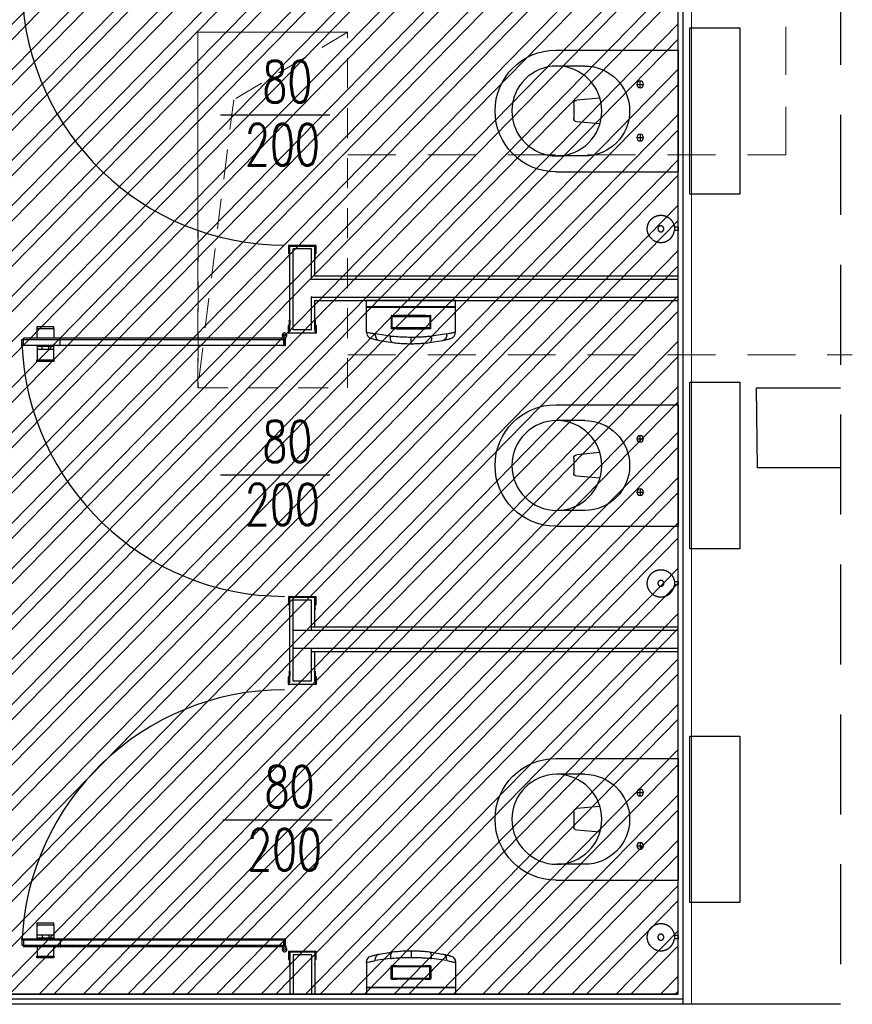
# Model space of a CAD drawing. Header units: centimetres. Extents: x -15121 to 30567, y -60641 to 0.
# Tile 255 of 256: x 11640 to 11890, y -25100 to -24804. Entities that reach past the tile are written whole.
import ezdxf

# ---------------------------------------------------------------- set-up
doc = ezdxf.new("R2010")
doc.units = ezdxf.units.CM
doc.header["$LTSCALE"] = 60
for name, pattern in [('( Dashed )', [0.75, 0.5, -0.25]), ('KRESKOWA', [0.4, 0.24, -0.16]), ('MP', [0.25, 0.15, -0.1])]:
    doc.linetypes.add(name, pattern=pattern)
for name, color, linetype in [('A-----SZ', 8, 'Continuous'), ('AIKA sanitariaty', 7, 'Continuous'), ('AIKA sufity podwieszane', 8, 'Continuous'), ('AIKA sufity sanitariaty', 7, 'Continuous'), ('AIKA TYNK', 5, 'Continuous'), ('AIKA widokowe', 7, 'Continuous'), ('AIKA ŚCIANA', 8, 'Continuous')]:
    doc.layers.add(name, color=color, linetype=linetype)
doc.layers.add('opisy', color=1, linetype='Continuous', lineweight=15)
doc.styles.add('RomanS', font='romans.shx')

# ---------------------------------------------------------------- blocks, each defined once
blk = doc.blocks.new('toaleta top')
at = {"layer": 'AIKA sanitariaty'}
for p, q in [((-18.25, 39.75), (-18.25, 3)), ((-13.5, 31.08), (-13.5, 39.45)), ((13.5, 31.08), (13.5, 39.45)), ((18.25, 39.75), (18.25, 3)), ((-3.85, 26.52), (-3.22, 33.48)), ((-2.22, 34.39), (2.22, 34.39)), ((3.85, 26.52), (3.22, 33.48)), ((-8, 15.44), (-8, 13.44)), ((8, 15.44), (8, 13.44)), ((-7, 14.44), (-9, 14.44)), ((7, 14.44), (9, 14.44)), ((-18.25, 3), (18.25, 3)), ((25, -0.5), (-25, -0.5)), ((-25, -0.5), (-25, -15.5)), ((25, -15.5), (25, -0.5)), ((-25, -15.5), (25, -15.5))]:
    blk.add_line(p, q, dxfattribs=at)
for centre, radius in [((0, 39.45), 13.5), ((-8, 14.44), 1), ((8, 14.44), 1)]:
    blk.add_circle(centre, radius, dxfattribs=at)
for centre, radius, start, end in [((0, 39.75), 18.25, 0, 180), ((-2.22, 33.39), 1, 90, 174.822), ((2.22, 33.39), 1, 5.178, 90), ((0, 31.08), 13.5, 180, 0)]:
    blk.add_arc(centre, radius, start, end, dxfattribs=at)
blk = doc.blocks.new('sl parawan')
at = {"layer": 'AIKA widokowe'}
for p, q in [((-59.55, 13.39), (-59.55, 11.18)), ((-51.3, 13.46), (-59.48, 13.46)), ((-59.42, 12.81), (-59.42, 13.33)), ((-59.42, 13.33), (-51.37, 13.33)), ((-59.05, 12.81), (-59.42, 12.81)), ((-59.42, 11.18), (-59.42, 12.74)), ((-59.42, 12.74), (-59.05, 12.74)), ((-59.15, -11.86), (-59.15, 13.33)), ((-59.05, 12.74), (-59.05, 12.81)), ((-52.65, 12.46), (-58.15, 12.46)), ((-58.15, -11.86), (-58.15, 12.46)), ((-52.65, 3.3), (-52.65, 12.46)), ((-51.37, 12.81), (-51.74, 12.81)), ((-51.74, 12.81), (-51.74, 12.74)), ((-51.74, 12.74), (-51.37, 12.74)), ((-51.65, 4.3), (-51.65, 13.33)), ((-51.37, 13.33), (-51.37, 12.81)), ((-51.37, 12.74), (-51.37, 11.18)), ((-51.24, 11.18), (-51.24, 13.39)), ((-59.31, 9.87), (-59.23, 9.51)), ((-59.28, 9.97), (-59.3, 9.91)), ((-59.27, 10.9), (-59.27, 10)), ((-59.18, 9.88), (-59.16, 9.92)), ((-59.1, 9.53), (-59.18, 9.88)), ((-59.14, 10), (-59.14, 10.9)), ((-51.61, 9.88), (-51.69, 9.53)), ((-51.65, 10.9), (-51.65, 10)), ((-51.63, 9.92), (-51.61, 9.88)), ((-51.56, 9.51), (-51.48, 9.87)), ((-51.52, 10), (-51.52, 10.9)), ((-51.49, 9.91), (-51.51, 9.97)), ((57.5, 3.3), (-52.65, 3.3)), ((57.5, 4.3), (-51.65, 4.3)), ((-52.65, -11.86), (-52.65, -1.88)), ((-52.65, -2), (57.5, -2)), ((-51.65, -3), (57.5, -3)), ((-51.65, -11.86), (-51.65, -3)), ((-129.98, -10.95), (-135.08, -10.95)), ((-135.08, -10.95), (-135.08, -11.45)), ((-135.08, -11.45), (-129.98, -11.45)), ((-135.03, -14.3), (-135.03, -11.45)), ((-130.03, -11.45), (-130.03, -14.3)), ((-129.98, -11.45), (-129.98, -10.95)), ((-59.55, -12.79), (-59.55, -10.58)), ((-59.42, -10.58), (-59.42, -12.14)), ((-59.31, -9.27), (-59.23, -8.91)), ((-59.28, -9.37), (-59.3, -9.31)), ((-59.27, -10.3), (-59.27, -9.4)), ((-59.1, -8.93), (-59.18, -9.28)), ((-59.18, -9.28), (-59.16, -9.32)), ((-59.14, -9.4), (-59.14, -10.3)), ((-51.61, -9.28), (-51.69, -8.93)), ((-51.65, -10.3), (-51.65, -9.4)), ((-51.63, -9.32), (-51.61, -9.28)), ((-51.56, -8.91), (-51.48, -9.27)), ((-51.52, -9.4), (-51.52, -10.3)), ((-51.49, -9.31), (-51.51, -9.37)), ((-51.37, -12.14), (-51.37, -10.58)), ((-51.24, -10.58), (-51.24, -12.79)), ((-139.12, -16.34), (-139.12, -14.36)), ((-60.99, -14.3), (-139.06, -14.3)), ((-128.09, -16.34), (-128.09, -14.36)), ((-61.12, -14.03), (-61.12, -14.3)), ((-61.12, -14.3), (-60.92, -14.3)), ((-60.92, -14.13), (-60.92, -16.51)), ((-60.92, -14.3), (-60.92, -16.41)), ((-60.92, -16.34), (-60.92, -14.36)), ((-60.52, -16.41), (-60.52, -14.13)), ((-60.52, -16.51), (-60.52, -14.63)), ((-60.52, -14.63), (-60.32, -14.63)), ((-60.32, -14.63), (-60.32, -14.03)), ((-51.3, -12.86), (-59.48, -12.86)), ((-59.42, -12.14), (-59.05, -12.14)), ((-59.05, -12.21), (-59.42, -12.21)), ((-59.42, -12.21), (-59.42, -12.73)), ((-59.42, -12.73), (-51.37, -12.73)), ((-59.05, -12.14), (-59.05, -12.21)), ((-52.65, -11.86), (-58.15, -11.86)), ((-51.74, -12.21), (-51.74, -12.14)), ((-51.74, -12.14), (-51.37, -12.14)), ((-51.37, -12.21), (-51.74, -12.21)), ((-51.37, -12.73), (-51.37, -12.21)), ((-139.62, -14.78), (-60.52, -14.78)), ((-139.62, -16.58), (-139.62, -14.78)), ((-139.62, -14.78), (-60.52, -14.78)), ((-60.52, -16.58), (-139.62, -16.58)), ((-60.52, -16.58), (-139.62, -16.58)), ((-139.06, -16.41), (-60.99, -16.41)), ((-135.03, -16.41), (-135.03, -20.85)), ((-130.03, -16.85), (-135.03, -16.85)), ((-133.53, -17.75), (-133.53, -16.85)), ((-131.53, -17.75), (-131.53, -16.85)), ((-130.03, -20.85), (-130.03, -16.41)), ((-60.92, -16.41), (-60.52, -16.41)), ((-60.92, -16.51), (-60.52, -16.51)), ((-60.52, -14.78), (-60.52, -16.58)), ((-130.03, -17.75), (-135.03, -17.75)), ((-135.08, -21.35), (-135.08, -20.85)), ((-135.08, -20.85), (-129.98, -20.85)), ((-129.98, -21.35), (-135.08, -21.35)), ((-129.98, -20.85), (-129.98, -21.35)), ((-59.55, -92.06), (-59.55, -94.27)), ((-51.3, -91.99), (-59.48, -91.99)), ((-59.42, -92.64), (-59.42, -92.12)), ((-59.42, -92.12), (-51.37, -92.12)), ((-59.05, -92.64), (-59.42, -92.64)), ((-59.42, -94.27), (-59.42, -92.71)), ((-59.42, -92.71), (-59.05, -92.71)), ((-59.27, -94.55), (-59.27, -95.45)), ((-59.15, -117.31), (-59.15, -92.12)), ((-59.14, -95.45), (-59.14, -94.55)), ((-59.05, -92.71), (-59.05, -92.64)), ((-58.15, -117.31), (-58.15, -92.99)), ((-52.65, -92.99), (-58.15, -92.99)), ((-52.65, -102.15), (-52.65, -92.99)), ((-51.37, -92.64), (-51.74, -92.64)), ((-51.74, -92.64), (-51.74, -92.71)), ((-51.74, -92.71), (-51.37, -92.71)), ((-51.65, -101.15), (-51.65, -92.12)), ((-51.65, -94.55), (-51.65, -95.45)), ((-51.52, -95.45), (-51.52, -94.55)), ((-51.37, -92.12), (-51.37, -92.64)), ((-51.37, -92.71), (-51.37, -94.27)), ((-51.24, -94.27), (-51.24, -92.06)), ((-59.31, -95.58), (-59.23, -95.94)), ((-59.28, -95.48), (-59.3, -95.54)), ((-59.18, -95.57), (-59.16, -95.53)), ((-59.1, -95.92), (-59.18, -95.57)), ((-51.61, -95.57), (-51.69, -95.92)), ((-51.63, -95.53), (-51.61, -95.57)), ((-51.56, -95.94), (-51.48, -95.58)), ((-51.49, -95.54), (-51.51, -95.48)), ((57.5, -102.15), (-58.15, -102.15)), ((57.5, -101.15), (-52.65, -101.15)), ((-58.15, -107.45), (57.5, -107.45)), ((-52.65, -117.31), (-52.65, -107.33)), ((-52.65, -108.45), (57.5, -108.45)), ((-51.65, -117.31), (-51.65, -108.45)), ((-59.31, -114.72), (-59.23, -114.36)), ((-59.28, -114.82), (-59.3, -114.76)), ((-59.27, -115.75), (-59.27, -114.85)), ((-59.1, -114.38), (-59.18, -114.73)), ((-59.18, -114.73), (-59.16, -114.77)), ((-59.14, -114.85), (-59.14, -115.75)), ((-51.61, -114.73), (-51.69, -114.38)), ((-51.65, -115.75), (-51.65, -114.85)), ((-51.63, -114.77), (-51.61, -114.73)), ((-51.56, -114.36), (-51.48, -114.72)), ((-51.52, -114.85), (-51.52, -115.75)), ((-51.49, -114.76), (-51.51, -114.82)), ((-59.55, -118.24), (-59.55, -116.03)), ((-59.42, -116.03), (-59.42, -117.59)), ((-59.42, -117.59), (-59.05, -117.59)), ((-59.05, -117.66), (-59.42, -117.66)), ((-59.42, -117.66), (-59.42, -118.18)), ((-59.42, -118.18), (-51.37, -118.18)), ((-59.05, -117.59), (-59.05, -117.66)), ((-52.65, -117.31), (-58.15, -117.31)), ((-51.74, -117.66), (-51.74, -117.59)), ((-51.74, -117.59), (-51.37, -117.59)), ((-51.37, -117.66), (-51.74, -117.66)), ((-51.37, -117.59), (-51.37, -116.03)), ((-51.37, -118.18), (-51.37, -117.66)), ((-51.24, -116.03), (-51.24, -118.24)), ((-51.3, -118.31), (-59.48, -118.31)), ((-129.98, -190), (-135.08, -190)), ((-135.08, -190), (-135.08, -190.5)), ((-135.08, -190.5), (-129.98, -190.5)), ((-135.03, -194.95), (-135.03, -190.5)), ((-130.03, -190.5), (-130.03, -194.95)), ((-129.98, -190.5), (-129.98, -190)), ((-60.52, -194.77), (-139.62, -194.77)), ((-139.12, -195.01), (-139.12, -196.99)), ((-139.06, -194.95), (-60.99, -194.95)), ((-130.03, -193.6), (-135.03, -193.6)), ((-130.03, -194.5), (-135.03, -194.5)), ((-133.53, -193.6), (-133.53, -194.5)), ((-131.53, -193.6), (-131.53, -194.5)), ((-128.09, -195.01), (-128.09, -196.99)), ((-60.92, -197.23), (-60.92, -194.85)), ((-60.92, -194.85), (-60.52, -194.85)), ((-60.92, -197.06), (-60.92, -194.95)), ((-60.92, -194.95), (-60.52, -194.95)), ((-60.92, -195.01), (-60.92, -196.99)), ((-60.52, -194.85), (-60.52, -196.73)), ((-60.52, -194.95), (-60.52, -197.23)), ((-139.62, -196.57), (-60.52, -196.57)), ((-60.99, -197.06), (-139.06, -197.06)), ((-135.03, -197.06), (-135.03, -199.9)), ((-130.03, -199.9), (-130.03, -197.06)), ((-61.12, -197.32), (-61.12, -197.06)), ((-61.12, -197.06), (-60.92, -197.06)), ((-60.52, -196.73), (-60.32, -196.73)), ((-60.32, -196.73), (-60.32, -197.32)), ((-135.08, -200.4), (-135.08, -199.9)), ((-135.08, -199.9), (-129.98, -199.9)), ((-129.98, -200.4), (-135.08, -200.4)), ((-129.98, -199.9), (-129.98, -200.4)), ((-59.55, -198.56), (-59.55, -200.78)), ((-59.55, -198.56), (-59.55, -200.78)), ((-59.55, -198.56), (-59.55, -200.78)), ((-57.52, -198.5), (-59.48, -198.5)), ((-57.52, -198.5), (-59.48, -198.5)), ((-51.3, -198.5), (-59.48, -198.5)), ((-59.42, -199.15), (-59.42, -198.63)), ((-59.42, -198.63), (-57.58, -198.63)), ((-59.42, -199.15), (-59.42, -198.63)), ((-59.42, -198.63), (-57.58, -198.63)), ((-59.42, -199.15), (-59.42, -198.63)), ((-59.42, -198.63), (-51.37, -198.63)), ((-59.05, -199.15), (-59.42, -199.15)), ((-59.05, -199.15), (-59.42, -199.15)), ((-59.05, -199.15), (-59.42, -199.15)), ((-59.42, -200.78), (-59.42, -199.22)), ((-59.42, -199.22), (-59.05, -199.22)), ((-59.42, -200.78), (-59.42, -199.22)), ((-59.42, -199.22), (-59.05, -199.22)), ((-59.42, -200.78), (-59.42, -199.22)), ((-59.42, -199.22), (-59.05, -199.22)), ((-59.15, -198.63), (-59.15, -211.27)), ((-59.05, -199.22), (-59.05, -199.15)), ((-59.05, -199.22), (-59.05, -199.15)), ((-59.05, -199.22), (-59.05, -199.15)), ((-52.65, -199.5), (-58.15, -199.5)), ((-58.15, -199.5), (-58.15, -211.27)), ((-52.65, -199.5), (-52.65, -211.27)), ((-51.37, -199.15), (-51.74, -199.15)), ((-51.74, -199.15), (-51.74, -199.22)), ((-51.74, -199.22), (-51.37, -199.22)), ((-51.65, -198.63), (-51.65, -211.27)), ((-51.37, -198.63), (-51.37, -199.15)), ((-51.37, -199.22), (-51.37, -200.78)), ((-51.24, -200.78), (-51.24, -198.56)), ((-59.31, -202.08), (-59.23, -202.45)), ((-59.28, -201.98), (-59.3, -202.04)), ((-59.28, -201.98), (-59.3, -202.05)), ((-59.27, -201.06), (-59.27, -201.96)), ((-59.27, -201.06), (-59.27, -201.96)), ((-59.27, -201.06), (-59.27, -201.96)), ((-59.18, -202.08), (-59.16, -202.03)), ((-59.18, -202.08), (-59.16, -202.04)), ((-59.1, -202.42), (-59.18, -202.08)), ((-59.14, -201.96), (-59.14, -201.06)), ((-59.14, -201.96), (-59.14, -201.06)), ((-59.14, -201.96), (-59.14, -201.06)), ((-51.61, -202.08), (-51.69, -202.42)), ((-51.65, -201.06), (-51.65, -201.96)), ((-51.63, -202.04), (-51.61, -202.08)), ((-51.56, -202.45), (-51.48, -202.08)), ((-51.52, -201.96), (-51.52, -201.06)), ((-51.49, -202.05), (-51.51, -201.98))]:
    blk.add_line(p, q, dxfattribs=at)
at = {"layer": 'AIKA widokowe', "extrusion": (0, 0, -1)}
for p, q in [((-60.52, -194.77), (-139.62, -194.77)), ((-139.62, -194.77), (-139.62, -196.57)), ((-60.52, -196.57), (-60.52, -194.77)), ((-139.62, -196.57), (-60.52, -196.57))]:
    blk.add_line(p, q, dxfattribs=at)
at = {"layer": 'AIKA widokowe'}
for centre in [(-60.72, -13.46), (-60.72, -197.9)]:
    blk.add_circle(centre, 0.3, dxfattribs=at)
for centre, radius, start, end in [((-60.64, 92.65), 79.05, 182.2555, 269.9371), ((-59.48, 13.39), 0.065, 90, 180), ((-51.3, 13.39), 0.065, 0, 90), ((-59.41, 11.18), 0.14, 180, 270), ((-59.41, 11.18), 0.01, 180, 270), ((-59.41, 10.9), 0.27, 0, 90), ((-59.41, 10.9), 0.14, 0, 90), ((-59.25, 9.89), 0.055, 154.9424, 192.3489), ((-59.33, 10), 0.055, 334.9424, 0), ((-59.16, 9.52), 0.0649, 192.3489, 12.3224), ((-59.33, 10), 0.185, 334.9424, 0), ((-51.63, 9.52), 0.0649, 167.6776, 347.6511), ((-51.38, 10.9), 0.27, 90, 180), ((-51.46, 10), 0.185, 180, 205.0576), ((-51.38, 10.9), 0.14, 90, 180), ((-51.46, 10), 0.055, 180, 205.0576), ((-51.53, 9.89), 0.055, 347.6511, 25.0576), ((-51.38, 11.18), 0.01, 270, 0), ((-51.38, 11.18), 0.14, 270, 0), ((-59.16, -8.92), 0.0649, 347.6776, 167.6511), ((-51.63, -8.92), 0.0649, 12.3489, 192.3224), ((-59.41, -10.58), 0.14, 90, 180), ((-59.41, -10.58), 0.01, 90, 180), ((-59.41, -10.3), 0.14, 270, 0), ((-59.41, -10.3), 0.27, 270, 0), ((-59.25, -9.29), 0.055, 167.6511, 205.0576), ((-59.33, -9.4), 0.055, 0, 25.0576), ((-59.33, -9.4), 0.185, 0, 25.0576), ((-51.46, -9.4), 0.185, 154.9424, 180), ((-51.38, -10.3), 0.27, 180, 270), ((-51.46, -9.4), 0.055, 154.9424, 180), ((-51.38, -10.3), 0.14, 180, 270), ((-51.53, -9.29), 0.055, 334.9424, 12.3489), ((-51.38, -10.58), 0.14, 0, 90), ((-51.38, -10.58), 0.01, 0, 90), ((-139.06, -14.36), 0.065, 90, 180), ((-128.03, -14.36), 0.065, 90, 180), ((-60.72, -13.46), 0.7, 304.8499, 253.3985), ((-60.72, -13.46), 0.7, 286.6015, 235.1501), ((-60.99, -14.36), 0.065, 0, 90), ((-59.48, -12.79), 0.065, 180, 270), ((-51.3, -12.79), 0.065, 270, 0), ((-60.64, -12.8), 79.05, 182.2555, 269.9371), ((-139.06, -16.34), 0.065, 180, 270), ((-128.03, -16.34), 0.065, 180, 270), ((-60.99, -16.34), 0.065, 270, 0), ((-59.48, -92.06), 0.065, 90, 180), ((-59.41, -94.27), 0.14, 180, 270), ((-59.41, -94.27), 0.01, 180, 270), ((-59.41, -94.55), 0.27, 0, 90), ((-59.41, -94.55), 0.14, 0, 90), ((-51.38, -94.55), 0.27, 90, 180), ((-51.38, -94.55), 0.14, 90, 180), ((-51.38, -94.27), 0.01, 270, 0), ((-51.38, -94.27), 0.14, 270, 0), ((-51.3, -92.06), 0.065, 0, 90), ((-59.25, -95.56), 0.055, 154.9424, 192.3489), ((-59.33, -95.45), 0.055, 334.9424, 0), ((-59.16, -95.93), 0.0649, 192.3489, 12.3224), ((-59.33, -95.45), 0.185, 334.9424, 0), ((-51.63, -95.93), 0.0649, 167.6776, 347.6511), ((-51.46, -95.45), 0.185, 180, 205.0576), ((-51.46, -95.45), 0.055, 180, 205.0576), ((-51.53, -95.56), 0.055, 347.6511, 25.0576), ((-59.25, -114.74), 0.055, 167.6511, 205.0576), ((-59.33, -114.85), 0.055, 0, 25.0576), ((-59.16, -114.37), 0.0649, 347.6776, 167.6511), ((-59.33, -114.85), 0.185, 0, 25.0576), ((-51.63, -114.37), 0.0649, 12.3489, 192.3224), ((-51.46, -114.85), 0.185, 154.9424, 180), ((-51.46, -114.85), 0.055, 154.9424, 180), ((-51.53, -114.74), 0.055, 334.9424, 12.3489), ((-59.41, -116.03), 0.14, 90, 180), ((-59.48, -118.24), 0.065, 180, 270), ((-59.41, -116.03), 0.01, 90, 180), ((-59.41, -115.75), 0.14, 270, 0), ((-59.41, -115.75), 0.27, 270, 0), ((-51.38, -115.75), 0.27, 180, 270), ((-51.38, -115.75), 0.14, 180, 270), ((-51.38, -116.03), 0.14, 0, 90), ((-51.38, -116.03), 0.01, 0, 90), ((-51.3, -118.24), 0.065, 270, 0), ((-60.64, -198.93), 79.05, 90.0629, 177.7445), ((-139.06, -195.01), 0.065, 90, 180), ((-128.03, -195.01), 0.065, 90, 180), ((-60.99, -195.01), 0.065, 0, 90), ((-139.06, -196.99), 0.065, 180, 270), ((-128.03, -196.99), 0.065, 180, 270), ((-60.72, -197.9), 0.7, 106.6015, 55.1501), ((-60.72, -197.9), 0.7, 124.8499, 73.3985), ((-60.99, -196.99), 0.065, 270, 0), ((-59.48, -198.56), 0.065, 90, 180), ((-59.48, -198.56), 0.065, 90, 180), ((-59.48, -198.56), 0.065, 90, 180), ((-59.41, -200.78), 0.14, 180, 270), ((-59.41, -200.78), 0.14, 180, 270), ((-59.41, -200.78), 0.14, 180, 270), ((-59.41, -200.78), 0.01, 180, 270), ((-59.41, -200.78), 0.01, 180, 270), ((-59.41, -200.78), 0.01, 180, 270), ((-59.41, -201.06), 0.27, 0, 90), ((-59.41, -201.06), 0.27, 0, 90), ((-59.41, -201.06), 0.27, 0, 90), ((-59.41, -201.06), 0.14, 0, 90), ((-59.41, -201.06), 0.14, 0, 90), ((-59.41, -201.06), 0.14, 0, 90), ((-51.38, -201.06), 0.27, 90, 180), ((-51.38, -201.06), 0.14, 90, 180), ((-51.38, -200.78), 0.01, 270, 0), ((-51.38, -200.78), 0.14, 270, 0), ((-51.3, -198.56), 0.065, 0, 90), ((-59.25, -202.07), 0.055, 154.9424, 192.3489), ((-59.25, -202.07), 0.055, 154.9424, 192.3489), ((-59.33, -201.96), 0.055, 334.9424, 0), ((-59.33, -201.96), 0.055, 334.9424, 0), ((-59.16, -202.43), 0.0649, 192.3489, 12.3224), ((-59.33, -201.96), 0.185, 334.9424, 360), ((-59.33, -201.96), 0.185, 334.9424, 0), ((-51.63, -202.43), 0.0649, 167.6776, 347.6511), ((-51.46, -201.96), 0.185, 180, 205.0576), ((-51.46, -201.96), 0.055, 180, 205.0576), ((-51.53, -202.07), 0.055, 347.6511, 25.0576)]:
    blk.add_arc(centre, radius, start, end, dxfattribs=at)
for p in [(-139.62, -16.58), (-128.59, -16.58), (-60.52, -16.58), (-139.62, -194.77), (-128.59, -194.77), (-60.52, -194.77)]:
    blk.add_point(p, dxfattribs=at)
blk = doc.blocks.new('sl szczotka rzut')
at = {"layer": 'AIKA sanitariaty', "transparency": 33554610}
for p, q in [((22238.01, -28535.25), (22238.01, -28534.12)), ((22239.01, -28535.25), (22239.01, -28534.12)), ((22239.01, -28535.25), (22238.01, -28535.25))]:
    blk.add_line(p, q, dxfattribs=at)
for points in [[(22235.26, -28527.56), (22235.39, -28527.42), (22235.5, -28527.29), (22235.6, -28527.19), (22235.69, -28527.1), (22235.78, -28527.02), (22235.85, -28526.95), (22235.92, -28526.89), (22235.99, -28526.84), (22236.06, -28526.79), (22236.12, -28526.74), (22236.18, -28526.7), (22236.24, -28526.66), (22236.3, -28526.62), (22236.35, -28526.58), (22236.41, -28526.55), (22236.47, -28526.51), (22236.53, -28526.48), (22236.59, -28526.45), (22236.65, -28526.42), (22236.71, -28526.39), (22236.77, -28526.36), (22236.83, -28526.33), (22236.89, -28526.3), (22236.95, -28526.28), (22237.01, -28526.25), (22237.07, -28526.23), (22237.14, -28526.2), (22237.2, -28526.18), (22237.26, -28526.16), (22237.33, -28526.14), (22237.39, -28526.12), (22237.46, -28526.1), (22237.52, -28526.09), (22237.59, -28526.07), (22237.65, -28526.06), (22237.72, -28526.04), (22237.78, -28526.03), (22237.85, -28526.02), (22237.91, -28526.01), (22237.98, -28526), (22238.05, -28525.99), (22238.11, -28525.98), (22238.18, -28525.98), (22238.25, -28525.97), (22238.31, -28525.97), (22238.38, -28525.97), (22238.45, -28525.97), (22238.51, -28525.97), (22238.58, -28525.97), (22238.65, -28525.97), (22238.71, -28525.97), (22238.78, -28525.97), (22238.85, -28525.98), (22238.91, -28525.98), (22238.98, -28525.99), (22239.05, -28526), (22239.11, -28526.01), (22239.18, -28526.02), (22239.25, -28526.03), (22239.31, -28526.04), (22239.38, -28526.06), (22239.44, -28526.07), (22239.51, -28526.09), (22239.57, -28526.1), (22239.64, -28526.12), (22239.7, -28526.14), (22239.76, -28526.16), (22239.83, -28526.18), (22239.89, -28526.2), (22239.95, -28526.23), (22240.02, -28526.25), (22240.08, -28526.28), (22240.14, -28526.3), (22240.2, -28526.33), (22240.26, -28526.36), (22240.32, -28526.39), (22240.38, -28526.42), (22240.44, -28526.45), (22240.5, -28526.48), (22240.56, -28526.51), (22240.62, -28526.55), (22240.67, -28526.58), (22240.73, -28526.62), (22240.79, -28526.65), (22240.84, -28526.69), (22240.9, -28526.73), (22240.95, -28526.77), (22241, -28526.81), (22241.06, -28526.85), (22241.11, -28526.89), (22241.16, -28526.94), (22241.21, -28526.98), (22241.26, -28527.02), (22241.31, -28527.07), (22241.36, -28527.12), (22241.41, -28527.16), (22241.45, -28527.21), (22241.5, -28527.26), (22241.54, -28527.31), (22241.59, -28527.36), (22241.63, -28527.41), (22241.67, -28527.46), (22241.72, -28527.51), (22241.76, -28527.56), (22241.8, -28527.62), (22241.84, -28527.67), (22241.88, -28527.73), (22241.91, -28527.78), (22241.95, -28527.84), (22241.99, -28527.89), (22242.02, -28527.95), (22242.05, -28528.01), (22242.09, -28528.07), (22242.12, -28528.13), (22242.15, -28528.19), (22242.18, -28528.25), (22242.21, -28528.31), (22242.24, -28528.37), (22242.27, -28528.43), (22242.29, -28528.49), (22242.32, -28528.55), (22242.34, -28528.61), (22242.36, -28528.68), (22242.39, -28528.74), (22242.41, -28528.8), (22242.43, -28528.87), (22242.45, -28528.93), (22242.46, -28529), (22242.48, -28529.06), (22242.5, -28529.13), (22242.51, -28529.19), (22242.52, -28529.26), (22242.54, -28529.32), (22242.55, -28529.39), (22242.56, -28529.45), (22242.57, -28529.52), (22242.58, -28529.59), (22242.58, -28529.65), (22242.59, -28529.72), (22242.59, -28529.79), (22242.6, -28529.85), (22242.6, -28529.92), (22242.6, -28529.99), (22242.6, -28530.05), (22242.6, -28530.12), (22242.6, -28530.19), (22242.6, -28530.25), (22242.59, -28530.32), (22242.59, -28530.39), (22242.58, -28530.45), (22242.58, -28530.52), (22242.57, -28530.59), (22242.56, -28530.65), (22242.55, -28530.72), (22242.54, -28530.79), (22242.52, -28530.85), (22242.51, -28530.92), (22242.5, -28530.98), (22242.48, -28531.05), (22242.46, -28531.11), (22242.45, -28531.18), (22242.43, -28531.24), (22242.41, -28531.3), (22242.39, -28531.37), (22242.36, -28531.43), (22242.34, -28531.49), (22242.32, -28531.56), (22242.29, -28531.62), (22242.27, -28531.68), (22242.24, -28531.74), (22242.21, -28531.8), (22242.18, -28531.86), (22242.15, -28531.92), (22242.12, -28531.98), (22242.09, -28532.04), (22242.05, -28532.1), (22242.02, -28532.16), (22241.99, -28532.21), (22241.95, -28532.27), (22241.91, -28532.33), (22241.88, -28532.38), (22241.84, -28532.44), (22241.8, -28532.49), (22241.76, -28532.54), (22241.72, -28532.6), (22241.67, -28532.65), (22241.63, -28532.7), (22241.59, -28532.75), (22241.54, -28532.8), (22241.5, -28532.85), (22241.45, -28532.9), (22241.41, -28532.94), (22241.36, -28532.99), (22241.31, -28533.04), (22241.26, -28533.08), (22241.21, -28533.13), (22241.16, -28533.17), (22241.11, -28533.21), (22241.06, -28533.26), (22241, -28533.3), (22240.95, -28533.34), (22240.9, -28533.38), (22240.84, -28533.42), (22240.79, -28533.45), (22240.73, -28533.49), (22240.67, -28533.53), (22240.62, -28533.56), (22240.56, -28533.59), (22240.5, -28533.63), (22240.44, -28533.66), (22240.38, -28533.69), (22240.32, -28533.72), (22240.26, -28533.75), (22240.2, -28533.78), (22240.14, -28533.8), (22240.08, -28533.83), (22240.02, -28533.86), (22239.95, -28533.88), (22239.89, -28533.9), (22239.83, -28533.93), (22239.76, -28533.95), (22239.7, -28533.97), (22239.64, -28533.99), (22239.57, -28534), (22239.51, -28534.02), (22239.44, -28534.04), (22239.38, -28534.05), (22239.32, -28534.06), (22239.27, -28534.07), (22239.22, -28534.09), (22239.17, -28534.09), (22239.13, -28534.1), (22239.1, -28534.11), (22239.07, -28534.11), (22239.05, -28534.11), (22239.03, -28534.12), (22239.01, -28534.12), (22238.99, -28534.12), (22238.97, -28534.12), (22238.94, -28534.12), (22238.9, -28534.13), (22238.86, -28534.13), (22238.81, -28534.13), (22238.75, -28534.13), (22238.69, -28534.14), (22238.62, -28534.14), (22238.55, -28534.14), (22238.47, -28534.14), (22238.39, -28534.14), (22238.31, -28534.13), (22238.23, -28534.13), (22238.16, -28534.13), (22238.1, -28534.12), (22238.04, -28534.12), (22238, -28534.12), (22237.98, -28534.12)], [(22235.26, -28527.56), (22235.16, -28527.72), (22235.07, -28527.86), (22234.99, -28527.98), (22234.93, -28528.09), (22234.88, -28528.19), (22234.83, -28528.29), (22234.79, -28528.37), (22234.76, -28528.45), (22234.73, -28528.52), (22234.7, -28528.6), (22234.67, -28528.67), (22234.65, -28528.73), (22234.62, -28528.8), (22234.6, -28528.87), (22234.58, -28528.93), (22234.56, -28529), (22234.55, -28529.06), (22234.53, -28529.13), (22234.52, -28529.19), (22234.5, -28529.26), (22234.49, -28529.32), (22234.48, -28529.39), (22234.47, -28529.45), (22234.46, -28529.52), (22234.45, -28529.59), (22234.45, -28529.65), (22234.44, -28529.72), (22234.43, -28529.79), (22234.43, -28529.85), (22234.43, -28529.92), (22234.43, -28529.99), (22234.43, -28530.05), (22234.43, -28530.12), (22234.43, -28530.19), (22234.43, -28530.25), (22234.43, -28530.32), (22234.44, -28530.39), (22234.45, -28530.45), (22234.45, -28530.52), (22234.46, -28530.59), (22234.47, -28530.65), (22234.48, -28530.72), (22234.49, -28530.79), (22234.5, -28530.85), (22234.52, -28530.92), (22234.53, -28530.98), (22234.55, -28531.05), (22234.56, -28531.11), (22234.58, -28531.18), (22234.6, -28531.24), (22234.62, -28531.3), (22234.64, -28531.37), (22234.66, -28531.43), (22234.69, -28531.49), (22234.71, -28531.56), (22234.74, -28531.62), (22234.76, -28531.68), (22234.79, -28531.74), (22234.82, -28531.8), (22234.85, -28531.86), (22234.88, -28531.92), (22234.91, -28531.98), (22234.94, -28532.04), (22234.97, -28532.1), (22235.01, -28532.16), (22235.04, -28532.21), (22235.08, -28532.27), (22235.11, -28532.33), (22235.15, -28532.38), (22235.19, -28532.44), (22235.23, -28532.49), (22235.27, -28532.54), (22235.31, -28532.6), (22235.35, -28532.65), (22235.4, -28532.7), (22235.44, -28532.75), (22235.48, -28532.8), (22235.53, -28532.85), (22235.58, -28532.9), (22235.62, -28532.94), (22235.67, -28532.99), (22235.72, -28533.04), (22235.77, -28533.08), (22235.82, -28533.13), (22235.87, -28533.17), (22235.92, -28533.21), (22235.97, -28533.26), (22236.03, -28533.3), (22236.08, -28533.34), (22236.13, -28533.38), (22236.19, -28533.42), (22236.24, -28533.45), (22236.3, -28533.49), (22236.36, -28533.53), (22236.41, -28533.56), (22236.47, -28533.59), (22236.53, -28533.63), (22236.59, -28533.66), (22236.65, -28533.69), (22236.71, -28533.72), (22236.78, -28533.75), (22236.84, -28533.78), (22236.92, -28533.81), (22236.99, -28533.85), (22237.07, -28533.88), (22237.16, -28533.91), (22237.26, -28533.94), (22237.37, -28533.97), (22237.49, -28534.01), (22237.63, -28534.04), (22237.79, -28534.08), (22237.98, -28534.12)]]:
    blk.add_lwpolyline(points, dxfattribs=at)
blk.add_lwpolyline([(22239.38, -28530.29), (22239.39, -28530.27), (22239.39, -28530.26), (22239.39, -28530.24), (22239.39, -28530.23), (22239.4, -28530.21), (22239.4, -28530.2), (22239.4, -28530.19), (22239.4, -28530.17), (22239.41, -28530.16), (22239.41, -28530.14), (22239.41, -28530.13), (22239.41, -28530.11), (22239.41, -28530.1), (22239.41, -28530.08), (22239.41, -28530.07), (22239.41, -28530.05), (22239.41, -28530.04), (22239.41, -28530.02), (22239.41, -28530.01), (22239.41, -28530), (22239.41, -28529.98), (22239.41, -28529.97), (22239.41, -28529.95), (22239.4, -28529.94), (22239.4, -28529.92), (22239.4, -28529.91), (22239.4, -28529.89), (22239.39, -28529.88), (22239.39, -28529.86), (22239.39, -28529.85), (22239.39, -28529.84), (22239.38, -28529.82), (22239.38, -28529.81), (22239.37, -28529.79), (22239.37, -28529.78), (22239.36, -28529.77), (22239.36, -28529.75), (22239.35, -28529.74), (22239.35, -28529.72), (22239.34, -28529.71), (22239.34, -28529.7), (22239.33, -28529.68), (22239.33, -28529.67), (22239.32, -28529.66), (22239.31, -28529.64), (22239.31, -28529.63), (22239.3, -28529.62), (22239.29, -28529.6), (22239.28, -28529.59), (22239.28, -28529.58), (22239.27, -28529.57), (22239.26, -28529.55), (22239.25, -28529.54), (22239.24, -28529.53), (22239.24, -28529.52), (22239.23, -28529.51), (22239.22, -28529.5), (22239.21, -28529.48), (22239.2, -28529.47), (22239.19, -28529.46), (22239.18, -28529.45), (22239.17, -28529.44), (22239.16, -28529.43), (22239.15, -28529.42), (22239.14, -28529.41), (22239.13, -28529.4), (22239.12, -28529.39), (22239.11, -28529.38), (22239.1, -28529.37), (22239.08, -28529.36), (22239.07, -28529.35), (22239.06, -28529.34), (22239.05, -28529.33), (22239.04, -28529.32), (22239.03, -28529.32), (22239.01, -28529.31), (22239, -28529.3), (22238.99, -28529.29), (22238.98, -28529.28), (22238.96, -28529.28), (22238.95, -28529.27), (22238.94, -28529.26), (22238.92, -28529.25), (22238.91, -28529.25), (22238.9, -28529.24), (22238.88, -28529.24), (22238.87, -28529.23), (22238.86, -28529.22), (22238.84, -28529.22), (22238.83, -28529.21), (22238.82, -28529.21), (22238.8, -28529.2), (22238.79, -28529.2), (22238.77, -28529.19), (22238.76, -28529.19), (22238.75, -28529.19), (22238.73, -28529.18), (22238.72, -28529.18), (22238.7, -28529.18), (22238.69, -28529.17), (22238.67, -28529.17), (22238.66, -28529.17), (22238.65, -28529.17), (22238.63, -28529.16), (22238.62, -28529.16), (22238.6, -28529.16), (22238.59, -28529.16), (22238.57, -28529.16), (22238.56, -28529.16), (22238.54, -28529.16), (22238.53, -28529.16), (22238.51, -28529.16), (22238.5, -28529.16), (22238.48, -28529.16), (22238.47, -28529.16), (22238.46, -28529.16), (22238.44, -28529.16), (22238.43, -28529.16), (22238.41, -28529.16), (22238.4, -28529.16), (22238.38, -28529.17), (22238.37, -28529.17), (22238.35, -28529.17), (22238.34, -28529.17), (22238.32, -28529.18), (22238.31, -28529.18), (22238.3, -28529.18), (22238.28, -28529.19), (22238.27, -28529.19), (22238.25, -28529.19), (22238.24, -28529.2), (22238.23, -28529.2), (22238.21, -28529.21), (22238.2, -28529.21), (22238.18, -28529.22), (22238.17, -28529.22), (22238.16, -28529.23), (22238.14, -28529.24), (22238.13, -28529.24), (22238.12, -28529.25), (22238.1, -28529.25), (22238.09, -28529.26), (22238.08, -28529.27), (22238.07, -28529.28), (22238.05, -28529.28), (22238.04, -28529.29), (22238.03, -28529.3), (22238.02, -28529.31), (22238, -28529.32), (22237.99, -28529.32), (22237.98, -28529.33), (22237.97, -28529.34), (22237.96, -28529.35), (22237.94, -28529.36), (22237.93, -28529.37), (22237.92, -28529.38), (22237.91, -28529.39), (22237.9, -28529.4), (22237.89, -28529.41), (22237.88, -28529.42), (22237.87, -28529.43), (22237.86, -28529.44), (22237.85, -28529.45), (22237.84, -28529.46), (22237.83, -28529.47), (22237.82, -28529.48), (22237.81, -28529.5), (22237.8, -28529.51), (22237.79, -28529.52), (22237.78, -28529.53), (22237.78, -28529.54), (22237.77, -28529.55), (22237.76, -28529.57), (22237.75, -28529.58), (22237.74, -28529.59), (22237.74, -28529.6), (22237.73, -28529.62), (22237.72, -28529.63), (22237.72, -28529.64), (22237.71, -28529.66), (22237.7, -28529.67), (22237.7, -28529.68), (22237.69, -28529.7), (22237.68, -28529.71), (22237.68, -28529.72), (22237.67, -28529.74), (22237.67, -28529.75), (22237.66, -28529.77), (22237.66, -28529.78), (22237.65, -28529.79), (22237.65, -28529.81), (22237.65, -28529.82), (22237.64, -28529.84), (22237.64, -28529.85), (22237.64, -28529.86), (22237.63, -28529.88), (22237.63, -28529.89), (22237.63, -28529.91), (22237.63, -28529.92), (22237.62, -28529.94), (22237.62, -28529.95), (22237.62, -28529.97), (22237.62, -28529.98), (22237.62, -28530), (22237.62, -28530.01), (22237.62, -28530.02), (22237.62, -28530.04), (22237.62, -28530.05), (22237.62, -28530.07), (22237.62, -28530.08), (22237.62, -28530.1), (22237.62, -28530.11), (22237.62, -28530.13), (22237.62, -28530.14), (22237.62, -28530.16), (22237.62, -28530.17), (22237.63, -28530.19), (22237.63, -28530.2), (22237.63, -28530.21), (22237.63, -28530.23), (22237.64, -28530.24), (22237.64, -28530.26), (22237.64, -28530.27), (22237.65, -28530.29), (22237.65, -28530.3), (22237.65, -28530.31), (22237.66, -28530.33), (22237.66, -28530.34), (22237.67, -28530.36), (22237.67, -28530.37), (22237.68, -28530.38), (22237.68, -28530.4), (22237.69, -28530.41), (22237.7, -28530.42), (22237.7, -28530.44), (22237.71, -28530.45), (22237.72, -28530.46), (22237.72, -28530.48), (22237.73, -28530.49), (22237.74, -28530.5), (22237.74, -28530.52), (22237.75, -28530.53), (22237.76, -28530.54), (22237.77, -28530.55), (22237.78, -28530.56), (22237.78, -28530.58), (22237.79, -28530.59), (22237.8, -28530.6), (22237.81, -28530.61), (22237.82, -28530.62), (22237.83, -28530.63), (22237.84, -28530.65), (22237.85, -28530.66), (22237.86, -28530.67), (22237.87, -28530.68), (22237.88, -28530.69), (22237.89, -28530.7), (22237.9, -28530.71), (22237.91, -28530.72), (22237.92, -28530.73), (22237.93, -28530.74), (22237.94, -28530.75), (22237.96, -28530.76), (22237.97, -28530.77), (22237.98, -28530.78), (22237.99, -28530.78), (22238, -28530.79), (22238.02, -28530.8), (22238.03, -28530.81), (22238.04, -28530.82), (22238.05, -28530.82), (22238.07, -28530.83), (22238.08, -28530.84), (22238.09, -28530.85), (22238.1, -28530.85), (22238.12, -28530.86), (22238.13, -28530.87), (22238.14, -28530.87), (22238.16, -28530.88), (22238.17, -28530.88), (22238.18, -28530.89), (22238.2, -28530.89), (22238.21, -28530.9), (22238.23, -28530.9), (22238.24, -28530.91), (22238.25, -28530.91), (22238.27, -28530.92), (22238.28, -28530.92), (22238.3, -28530.92), (22238.31, -28530.93), (22238.32, -28530.93), (22238.34, -28530.93), (22238.35, -28530.94), (22238.37, -28530.94), (22238.38, -28530.94), (22238.4, -28530.94), (22238.41, -28530.95), (22238.43, -28530.95), (22238.44, -28530.95), (22238.46, -28530.95), (22238.47, -28530.95), (22238.48, -28530.95), (22238.5, -28530.95), (22238.51, -28530.95), (22238.53, -28530.95), (22238.54, -28530.95), (22238.56, -28530.95), (22238.57, -28530.95), (22238.59, -28530.95), (22238.6, -28530.95), (22238.62, -28530.95), (22238.63, -28530.94), (22238.65, -28530.94), (22238.66, -28530.94), (22238.67, -28530.94), (22238.69, -28530.93), (22238.7, -28530.93), (22238.72, -28530.93), (22238.73, -28530.92), (22238.75, -28530.92), (22238.76, -28530.92), (22238.77, -28530.91), (22238.79, -28530.91), (22238.8, -28530.9), (22238.82, -28530.9), (22238.83, -28530.89), (22238.84, -28530.89), (22238.86, -28530.88), (22238.87, -28530.88), (22238.88, -28530.87), (22238.9, -28530.87), (22238.91, -28530.86), (22238.92, -28530.85), (22238.94, -28530.85), (22238.95, -28530.84), (22238.96, -28530.83), (22238.98, -28530.82), (22238.99, -28530.82), (22239, -28530.81), (22239.01, -28530.8), (22239.03, -28530.79), (22239.04, -28530.78), (22239.05, -28530.78), (22239.06, -28530.77), (22239.07, -28530.76), (22239.08, -28530.75), (22239.1, -28530.74), (22239.11, -28530.73), (22239.12, -28530.72), (22239.13, -28530.71), (22239.14, -28530.7), (22239.15, -28530.69), (22239.16, -28530.68), (22239.17, -28530.67), (22239.18, -28530.66), (22239.19, -28530.65), (22239.2, -28530.63), (22239.21, -28530.62), (22239.22, -28530.61), (22239.23, -28530.6), (22239.24, -28530.59), (22239.24, -28530.58), (22239.25, -28530.56), (22239.26, -28530.55), (22239.27, -28530.54), (22239.28, -28530.53), (22239.28, -28530.52), (22239.29, -28530.5), (22239.3, -28530.49), (22239.31, -28530.48), (22239.31, -28530.46), (22239.32, -28530.45), (22239.33, -28530.44), (22239.33, -28530.42), (22239.34, -28530.41), (22239.34, -28530.4), (22239.35, -28530.38), (22239.35, -28530.37), (22239.36, -28530.36), (22239.36, -28530.34), (22239.37, -28530.33), (22239.37, -28530.31), (22239.38, -28530.3)], close=True, dxfattribs=at)
blk = doc.blocks.new('sl dozownik papieru rzut')
at = {"layer": 'AIKA sanitariaty'}
for p, q in [((13.4, 0), (-13.4, 0)), ((-13.4, -1.95), (-13.4, 0)), ((13.4, -1.95), (13.4, 0)), ((13.4, -1.95), (-13.4, -1.95)), ((-13.4, -2.05), (13.4, -2.05)), ((-13.4, -9.49), (-13.4, -2.05)), ((-13.35, -2), (13.35, -2)), ((13.4, -9.49), (13.4, -2.05)), ((-6, -4.65), (-6, -8.35)), ((-5.85, -4.5), (-4.39, -4.5)), ((-5.7, -8.05), (-5.7, -4.95)), ((-5.55, -4.8), (5.58, -4.8)), ((4.39, -4.5), (-4.39, -4.5)), ((4.39, -4.5), (5.85, -4.5)), ((5.7, -4.95), (5.7, -8.05)), ((6, -8.35), (6, -4.65)), ((-4.39, -8.5), (-5.85, -8.5)), ((5.55, -8.2), (-5.55, -8.2)), ((-4.39, -8.5), (4.39, -8.5)), ((5.85, -8.5), (4.39, -8.5)), ((-6.13, -10.69), (-10.73, -10.04)), ((0, -13), (0, -11)), ((10.73, -10.04), (6.13, -10.69)), ((-9.5, -12.01), (-5.51, -12.67)), ((5.51, -12.67), (9.5, -12.01))]:
    blk.add_line(p, q, dxfattribs=at)
for centre, radius, start, end in [((-13.35, -1.95), 0.05, 180, 270), ((-13.35, -2.05), 0.05, 90, 180), ((13.35, -1.95), 0.05, 270, 0), ((13.35, -2.05), 0.05, 0, 90), ((-5.85, -4.65), 0.15, 90, 180), ((-5.55, -4.95), 0.15, 90, 180), ((5.55, -4.95), 0.15, 0, 90), ((5.85, -4.65), 0.15, 0, 90), ((-5.85, -8.35), 0.15, 180, 270), ((-5.55, -8.05), 0.15, 180, 270), ((5.55, -8.05), 0.15, 270, 0), ((5.85, -8.35), 0.15, 270, 0), ((-11.4, -9.49), 2, 180, 254.9453), ((11.4, -9.49), 2, 285.0547, 0)]:
    blk.add_arc(centre, radius, start, end, dxfattribs=at)
for points, knots in [([(-13.4, -9.49), (-13.4, -9.49), (-13.32, -9.51), (-12.98, -9.59), (-12.73, -9.64), (-12.12, -9.77), (-11.78, -9.84), (-11.18, -9.96), (-10.96, -10), (-10.73, -10.04)], [719.365815, 719.365815, 719.365815, 719.365815, 741.542046, 741.542046, 763.718271, 763.718271, 782.93566, 782.93566, 792.832229, 792.832229, 792.832229, 792.832229]), ([(-11.92, -11.42), (-11.92, -11.42), (-11.84, -11.45), (-11.55, -11.52), (-11.32, -11.58), (-10.78, -11.72), (-10.47, -11.79), (-9.94, -11.91), (-9.74, -11.96), (-9.53, -12)], [719.365815, 719.365815, 719.365815, 719.365815, 741.542046, 741.542046, 763.718271, 763.718271, 782.93566, 782.93566, 793.101387, 793.101387, 793.101387, 793.101387]), ([(-10.73, -10.04), (-10.73, -10.04), (-10.73, -10.04), (-10.73, -10.05), (-10.73, -10.05), (-10.73, -10.07), (-10.73, -10.07), (-10.73, -10.09), (-10.73, -10.11), (-10.74, -10.14), (-10.74, -10.17), (-10.74, -10.25), (-10.73, -10.3), (-10.73, -10.45), (-10.71, -10.55), (-10.66, -10.85), (-10.59, -11.03), (-10.4, -11.41), (-10.26, -11.59), (-9.92, -11.86), (-9.73, -11.96), (-9.53, -12)], [-0.008999, -0.008999, -0.008999, -0.008999, 0, 0, 0.195131, 0.195131, 0.390205, 0.390205, 0.780355, 0.780355, 1.560665, 1.560665, 3.121408, 3.121408, 6.243965, 6.243965, 12.498055, 12.498055, 20.307105, 20.307105, 28.11533, 28.11533, 28.11533, 28.11533]), ([(-5.51, -12.67), (-5.63, -12.65), (-5.73, -12.58), (-5.92, -12.35), (-6, -12.19), (-6.11, -11.81), (-6.14, -11.61), (-6.17, -11.16), (-6.16, -10.93), (-6.13, -10.69), (-6.13, -10.69), (-6.13, -10.69)], [0, 0, 0, 0, 7.811334, 7.811334, 15.623566, 15.623566, 22.812435, 22.812435, 29.999926, 29.999926, 30.008028, 30.008028, 30.008028, 30.008028]), ([(-6.13, -10.69), (-5.79, -10.72), (-5.45, -10.76), (-4.32, -10.85), (-3.52, -10.9), (-2.07, -10.97), (-1.42, -10.99), (-0.51, -11), (-0.26, -11), (0, -11)], [665.068332, 665.068332, 665.068332, 665.068332, 674.873359, 674.873359, 696.15174, 696.15174, 712.840829, 712.840829, 719.36757, 719.36757, 719.36757, 719.36757]), ([(0, -11), (0.44, -11), (0.87, -11), (1.74, -10.98), (2.17, -10.96), (3.02, -10.93), (3.45, -10.9), (4.28, -10.85), (4.69, -10.82), (5.45, -10.76), (5.79, -10.72), (6.13, -10.69)], [719.36757, 719.36757, 719.36757, 719.36757, 730.491124, 730.491124, 741.614678, 741.614678, 752.738229, 752.738229, 763.861781, 763.861781, 773.666807, 773.666807, 773.666807, 773.666807]), ([(6.13, -10.69), (6.13, -10.69), (6.13, -10.69), (6.13, -10.7), (6.13, -10.7), (6.14, -10.72), (6.14, -10.73), (6.14, -10.75), (6.14, -10.76), (6.14, -10.81), (6.15, -10.84), (6.15, -10.93), (6.16, -10.98), (6.16, -11.16), (6.16, -11.27), (6.14, -11.61), (6.11, -11.81), (6, -12.19), (5.92, -12.35), (5.73, -12.58), (5.63, -12.65), (5.51, -12.67)], [-0.008087, -0.008087, -0.008087, -0.008087, 0, 0, 0.223897, 0.223897, 0.447699, 0.447699, 0.895311, 0.895311, 1.790581, 1.790581, 3.581414, 3.581414, 7.165142, 7.165142, 14.347918, 14.347918, 22.153528, 22.153528, 29.958241, 29.958241, 29.958241, 29.958241]), ([(10.73, -10.04), (10.73, -10.04), (10.73, -10.04), (10.74, -10.25), (10.73, -10.45), (10.66, -10.85), (10.59, -11.03), (10.4, -11.41), (10.26, -11.59), (9.92, -11.86), (9.73, -11.96), (9.53, -12)], [-0.008936, -0.008936, -0.008936, -0.008936, 0, 0, 6.258249, 6.258249, 12.51788, 12.51788, 20.330205, 20.330205, 28.1424, 28.1424, 28.1424, 28.1424]), ([(9.53, -12), (9.81, -11.94), (10.07, -11.88), (10.69, -11.74), (11, -11.66), (11.38, -11.57), (11.49, -11.54), (11.68, -11.49), (11.75, -11.47), (11.88, -11.44), (11.92, -11.42), (11.92, -11.42)], [645.629, 645.629, 645.629, 645.629, 659.198751, 659.198751, 681.041661, 681.041661, 692.345192, 692.345192, 703.648717, 703.648717, 719.365815, 719.365815, 719.365815, 719.365815]), ([(10.73, -10.04), (11.04, -9.98), (11.33, -9.93), (12.01, -9.8), (12.37, -9.72), (12.8, -9.63), (12.92, -9.6), (13.13, -9.55), (13.21, -9.54), (13.36, -9.5), (13.4, -9.49), (13.4, -9.49)], [645.89816, 645.89816, 645.89816, 645.89816, 659.198751, 659.198751, 681.041661, 681.041661, 692.345192, 692.345192, 703.648717, 703.648717, 719.365815, 719.365815, 719.365815, 719.365815]), ([(-9.53, -12), (-9.53, -12), (-9.52, -12), (-9.52, -12), (-9.51, -12), (-9.51, -12), (-9.5, -12.01), (-9.5, -12.01), (-9.5, -12.01), (-9.5, -12.01)], [125.169211, 125.169211, 125.169211, 125.169211, 125.262842, 125.262842, 125.558179, 125.558179, 125.889339, 125.889339, 126.290447, 126.290447, 126.290447, 126.290447]), ([(-5.51, -12.67), (-5.51, -12.67), (-5.51, -12.67), (-5.5, -12.67), (-5.5, -12.67), (-5.5, -12.67)], [25.154736, 25.154736, 25.154736, 25.154736, 25.2068571, 25.2068571, 25.5412471, 25.5412471, 25.5412471, 25.5412471]), ([(-5.5, -12.67), (-5.18, -12.71), (-4.86, -12.74), (-3.85, -12.84), (-3.14, -12.9), (-1.84, -12.97), (-1.26, -12.99), (-0.45, -13), (-0.23, -13), (0, -13)], [664.576978, 664.576978, 664.576978, 664.576978, 674.873359, 674.873359, 696.15174, 696.15174, 712.840829, 712.840829, 719.36757, 719.36757, 719.36757, 719.36757]), ([(0, -13), (0.39, -13), (0.78, -13), (1.55, -12.98), (1.93, -12.96), (2.69, -12.92), (3.07, -12.9), (3.81, -12.84), (4.17, -12.81), (4.86, -12.74), (5.18, -12.71), (5.5, -12.67)], [719.36757, 719.36757, 719.36757, 719.36757, 730.491124, 730.491124, 741.614678, 741.614678, 752.738229, 752.738229, 763.861781, 763.861781, 774.158161, 774.158161, 774.158161, 774.158161]), ([(5.5, -12.67), (5.5, -12.67), (5.5, -12.67), (5.51, -12.67), (5.51, -12.67), (5.51, -12.67)], [0, 0, 0, 0, 0.3582778, 0.3582778, 0.4217256, 0.4217256, 0.4217256, 0.4217256]), ([(9.5, -12.01), (9.5, -12.01), (9.5, -12.01), (9.51, -12), (9.51, -12), (9.52, -12), (9.52, -12), (9.53, -12)], [0, 0, 0, 0, 0.4713843, 0.4713843, 0.7522977, 0.7522977, 0.8768388, 0.8768388, 0.8768388, 0.8768388])]:
    blk.add_open_spline(points, degree=3, knots=knots, dxfattribs=at)

msp = doc.modelspace()

# ---------------------------------------------------------------- hatches: boundary and pattern name
at = {"layer": 'AIKA sufity podwieszane', "transparency": 33554610}
h = msp.add_hatch(dxfattribs=at)
h.set_pattern_fill('ANSI32', color=8, angle=0.6)
h.set_pattern_definition([(45.6, (4466.2785, 0), (-6.8053523, 6.6642933), []), (45.6, (4470.768, 0.047), (-6.8053523, 6.6642933), [])])
h.paths.add_polyline_path([(11837.2852, -24672.8115), (11518.9484, -24672.8018), (11518.9484, -25088.8018), (11532.7851, -25088.8018), (11532.7851, -25096.8018), (11837.2852, -25096.8018)])

# ---------------------------------------------------------------- linework, layer by layer
at = {"layer": 'A-----SZ'}
msp.add_line((11684.8335, -25099.8018), (11659.8335, -25099.8018), dxfattribs=at)
msp.add_line((11684.8335, -25099.8018), (11659.8335, -25099.8018), dxfattribs=at)
at = {"layer": 'AIKA sufity sanitariaty', "color": 8}
msp.add_lwpolyline([(11518.9484, -24672.8018), (11518.9484, -25088.8018), (11532.7851, -25088.8018), (11532.7851, -25096.8018), (11837.2852, -25096.8018), (11837.2852, -24672.8115)], close=True, dxfattribs=at)
at = {"layer": 'AIKA TYNK'}
for p, q in [((11838.7852, -25098.3018), (11838.7852, -24671.3018)), ((11838.7852, -25098.3018), (11531.2851, -25098.3018)), ((11838.7852, -25099.8358), (11838.7852, -25099.8018))]:
    msp.add_line(p, q, dxfattribs=at)
at = {"layer": 'AIKA widokowe', "linetype": '( Dashed )'}
msp.add_line((11886.0686, -24652.8018), (11886.0686, -25099.8018), dxfattribs=at)
at = {"layer": 'AIKA widokowe'}
for p, q in [((11837.2852, -25096.8018), (11837.2852, -24672.8018)), ((11699.8681, -24832.8358), (11732.6884, -24832.8358)), ((11699.8681, -24940.8358), (11732.6884, -24940.8358)), ((11700.513, -25044.4708), (11733.3332, -25044.4708)), ((11837.2852, -25096.8018), (11532.7851, -25096.8018)), ((11837.2852, -25099.8358), (11837.2852, -25099.8018))]:
    msp.add_line(p, q, dxfattribs=at)
at = {"layer": 'AIKA ŚCIANA'}
for p, q in [((11838.7852, -25099.8358), (11838.7852, -24671.3018)), ((11860.7852, -24914.8018), (11886.0686, -24914.8018)), ((11861.0686, -24938.8018), (11860.7852, -24914.8018)), ((11886.0686, -24938.8018), (11861.0686, -24938.8018)), ((11886.0686, -25099.8018), (11529.7851, -25099.8018))]:
    msp.add_line(p, q, dxfattribs=at)
at = {"layer": 'opisy', "color": 8}
msp.add_line((11841.2852, -25099.8358), (11841.2852, -24669.8018), dxfattribs=at)
at = {"layer": 'opisy', "linetype": 'KRESKOWA'}
for p, q in [((11869.584, -24844.8018), (11869.584, -24764.8018)), ((11738.074, -24844.8018), (11869.584, -24844.8018)), ((11738.074, -24904.8018), (11889.584, -24904.8018))]:
    msp.add_line(p, q, dxfattribs=at)
at = {"layer": 'opisy', "color": 4, "linetype": 'MP'}
for p, q in [((11692.9754, -24807.9698, -769.5298), (11737.9754, -24807.9698, -769.5298)), ((11692.9754, -24914.8018, -769.5298), (11692.9754, -24807.9698, -769.5298)), ((11692.9754, -24807.9698, -769.5298), (11737.9754, -24807.9698, -769.5298)), ((11692.9754, -24914.8018, -769.5298), (11692.9754, -24807.9698, -769.5298)), ((11737.9754, -24807.9698), (11692.9754, -24807.9698)), ((11692.9754, -24807.9698), (11693.1435, -24914.8018)), ((11737.9754, -24807.9698, -769.5298), (11703.7941, -24828.2787, -769.5298)), ((11737.9754, -24807.9698, -769.5298), (11703.7941, -24828.2787, -769.5298)), ((11737.9754, -24914.8018), (11737.9754, -24807.9698)), ((11703.7941, -24828.2787, -769.5298), (11692.9754, -24914.8018, -769.5298)), ((11703.7941, -24828.2787, -769.5298), (11692.9754, -24914.8018, -769.5298)), ((11693.1435, -24914.8018), (11737.9754, -24914.8018))]:
    msp.add_line(p, q, dxfattribs=at)

# ---------------------------------------------------------------- block references
at = {"layer": 'AIKA sanitariaty', "color": 8, "xscale": -1}
for name, p, rotation in [('toaleta top', (11840.2852, -24831.6388), 90), ('toaleta top', (11840.2852, -24938.0628), 90), ('toaleta top', (11840.2852, -25044.2908), 90), ('sl dozownik papieru rzut', (11757.0449, -25096.7548), 180)]:
    msp.add_blockref(name, p, dxfattribs=dict(at, rotation=rotation))
at = {"layer": 'AIKA sanitariaty', "color": 8, "rotation": 90}
for p in [(-16697.9684, -47105.5335), (-16697.9684, -47211.9575), (-16697.9684, -47318.1854)]:
    msp.add_blockref('sl szczotka rzut', p, dxfattribs=at)
at = {"layer": 'AIKA sanitariaty', "color": 8}
msp.add_blockref('sl dozownik papieru rzut', (11757.0449, -24888.5008), dxfattribs=at)
at = {"layer": 'AIKA widokowe', "color": 8}
msp.add_blockref('sl parawan', (11779.7852, -24885.5008), dxfattribs=at)

# ---------------------------------------------------------------- texts
at = {"layer": 'AIKA widokowe', "style": 'RomanS', "width": 0.7}
for s, p in [('80', (11712.4026, -24829.1116)), ('200', (11707.173, -24848.0247)), ('80', (11712.4026, -24937.1116)), ('200', (11707.173, -24956.0247)), ('80', (11713.0475, -25040.7466)), ('200', (11707.8179, -25059.6598))]:
    msp.add_text(s, height=12.5, dxfattribs=at).set_placement(p)

doc.saveas('drawing.dxf')
